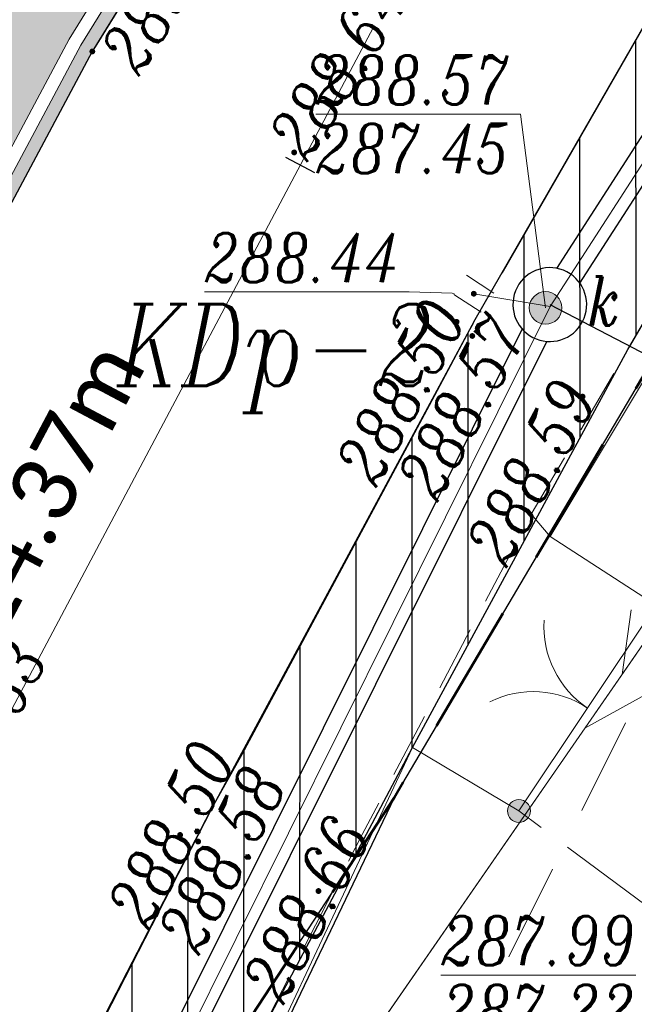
# Model space of a CAD drawing. Header units: metres. Extents: x -1 to 7476305, y 0 to 5497191.
# Tile 88 of 115: x 7475241 to 7475251, y 5497018 to 5497034. Entities that reach past the tile are written whole.
import ezdxf
from ezdxf.enums import TextEntityAlignment as Align

# ---------------------------------------------------------------- set-up
doc = ezdxf.new("R2010")
doc.units = ezdxf.units.M
for name, pattern in [('420-500', [1.5, 1, -0.5]), ('ACAD_ISO04W100', [30, 24, -3, 0, -3]), ('EGBO02-500', [2.5, 1.5, -1]), ('KTCR02-500', [1.5, 1, -0.5]), ('KTJZ01-500', [2, 1.5, -0.5])]:
    doc.linetypes.add(name, pattern=pattern)
for name, color, linetype in [('C-DROGI-KORYTARZE', 7, 'Continuous'), ('C-DROGI-PRZEKROJE', 7, 'Continuous'), ('C-DROGI-SYTUACJA', 7, 'Continuous'), ('C-DROGI-SYTUACJA-ETYKIETY', 7, 'Continuous'), ('C-SIECI-RURY', 150, 'Continuous'), ('C-SIECI-STRUKTURY', 150, 'Continuous'), ('C-SIECI-STRUKTURY-ETYKIETY', 154, 'Continuous'), ('D_chodnik do przełożenia', 3, 'Continuous'), ('D_Granice pasa drogowego', 30, '420-500'), ('D_Skarpa przy palisadach', 7, 'Continuous')]:
    doc.layers.add(name, color=color, linetype=linetype)
doc.layers.add('D_opis', color=7, linetype='Continuous', lineweight=18, plot=False)
for name, color, linetype, lineweight, true_color in [('EGBD03', 7, 'Continuous', 5, 0x0a0909), ('EGBD03_11', 7, 'Continuous', 5, 0x0a0909), ('EGBO02', 7, 'Continuous', 5, 0x0a0909), ('KTCR02', 7, 'Continuous', 5, 0x0a0909), ('KTJZ01', 7, 'Continuous', 5, 0x0a0909), ('KTKR01', 7, 'Continuous', 5, 0x0a0909), ('KTOK05_01', 7, 'Continuous', 5, 0x0a0909), ('RTPW01', 7, 'Continuous', 5, 0x0a0909), ('RTPW02', 7, 'Continuous', 5, 0x0a0909), ('suepnn', 7, 'Continuous', 5, 0x0a0909), ('SUPK_01', 7, 'Continuous', 5, 0x0a0909), ('sutp', 7, 'Continuous', 5, 0x0a0909), ('SUUS05', 7, 'Continuous', 5, 0x0a0909), ('SUUS15_05_K', 7, 'Continuous', 5, 0x0a0909), ('SZOPO_905', 7, 'Continuous', 5, 0x0a0909)]:
    doc.layers.add(name, color=color, linetype=linetype, lineweight=lineweight, true_color=true_color)
doc.styles.add('! rom po 1.8mm', font='calibri.ttf', dxfattribs={"height": 0.9})
doc.styles.add('KAMIL', font='calibri.ttf', dxfattribs={"height": 0.75})
doc.styles.add('Style-ITALIC_1250', font='ITALIC_1250.shx')
doc.linetypes.add('KTOK05_01-500', pattern='A,3.75,[13,dgnlstyle-rozp_2015.shx,S=0.002778,R=0,X=0,Y=0],3.75', length=7.5)
doc.dimstyles.new('! 500', dxfattribs={"dimscale": 5, "dimtxt": 0.9, "dimasz": 0.18, "dimexe": 0.08, "dimexo": 0.04, "dimgap": 0.07, "dimtad": 1, "dimzin": 1, "dimtxsty": '! rom po 1.8mm', "dimcen": 0.09, "dimclrd": 256, "dimclre": 256, "dimclrt": 256, "dimazin": 1, "dimtfac": 1, "dimtix": 1, "dimtmove": 1, "dimatfit": 1, "dimfxl": 0.2, "dimlwd": -1, "dimlwe": -1, "dimarcsym": 0})

# ---------------------------------------------------------------- blocks, each defined once
blk = doc.blocks.new('*D107')
at = {"layer": 'D_Skarpa przy palisadach', "transparency": 16777216}
for p, q in [((7475261.652, 5497064.493), (7475239.628, 5497077.798)), ((7475202.219, 5497015.798), (7475239.616, 5497077.7)), ((7475224.163, 5497002.436), (7475202.139, 5497015.741))]:
    blk.add_line(p, q, dxfattribs=at)
at = {"layer": 'D_Skarpa przy palisadach', "lineweight": 30, "transparency": 16777216}
for points in [[(7475239.603, 5497077.708), (7475239.629, 5497077.692), (7475239.662, 5497077.777)], [(7475202.207, 5497015.805), (7475202.232, 5497015.79), (7475202.173, 5497015.721)]]:
    blk.add_solid(points, dxfattribs=at)
at = {"layer": 'Defpoints', "color": 0, "lineweight": 30, "transparency": 16777216}
for p in [(7475239.662, 5497077.777), (7475261.669, 5497064.482), (7475224.18, 5497002.426)]:
    blk.add_point(p, dxfattribs=at)
at = {"layer": 'D_Skarpa przy palisadach', "lineweight": 30, "transparency": 16777216, "insert": (7475219.717, 5497047.474), "char_height": 0.9, "attachment_point": 5, "rotation": 58.8631, "style": '! rom po 1.8mm'}
blk.add_mtext('Miejsce do wymijania sie osób ze szczególnymi potrzebami\\Pdł. 72,50m', dxfattribs=at)
blk = doc.blocks.new('*D131')
at = {"layer": 'D_opis', "transparency": 16777216}
for p, q in [((7475285.085, 5497071.614), (7475313.148, 5497052.057)), ((7475313.064, 5497052.006), (7475266.284, 5496984.879)), ((7475238.202, 5497004.339), (7475266.265, 5496984.782))]:
    blk.add_line(p, q, dxfattribs=at)
at = {"layer": 'D_opis', "lineweight": 30, "transparency": 16777216}
for points in [[(7475313.051, 5497052.014), (7475313.076, 5497051.997), (7475313.115, 5497052.08)], [(7475266.271, 5496984.888), (7475266.296, 5496984.87), (7475266.232, 5496984.805)]]:
    blk.add_solid(points, dxfattribs=at)
at = {"layer": 'Defpoints', "color": 0, "lineweight": 30, "transparency": 16777216}
for p in [(7475285.068, 5497071.625), (7475238.185, 5497004.351), (7475266.232, 5496984.805)]:
    blk.add_point(p, dxfattribs=at)
at = {"layer": 'D_opis', "lineweight": 30, "transparency": 16777216, "insert": (7475288.525, 5497019.243), "char_height": 0.9, "attachment_point": 5, "rotation": 55.1278, "style": '! rom po 1.8mm'}
blk.add_mtext('istn. chodnik do odtworzenia\\Pdł. 82,00m', dxfattribs=at)
blk = doc.blocks.new('SUUS15_05_K')
at = {"layer": 'SUUS15_05_K', "linetype": 'Continuous', "lineweight": 13, "true_color": 0x7a7a7a}
h = blk.add_hatch(color=8, dxfattribs=at)
edge = h.paths.add_edge_path()
edge.add_arc((0, 0), 0.25, 0, 360)
at = {"layer": 'SUUS15_05_K', "color": 36, "linetype": 'Continuous', "lineweight": 13, "true_color": 0x803300}
blk.add_circle((0, 0), 0.25, dxfattribs=at)
blk = doc.blocks.new('905')
at = {"layer": 'SZOPO_905', "color": 18, "linetype": 'Continuous', "lineweight": 13, "true_color": 0x0a0909}
for centre, start, end in [((-1.5, 0), 0, 60), ((1.5, 0), 120, 180)]:
    blk.add_arc(centre, 1.5, start, end, dxfattribs=at)
blk = doc.blocks.new('RTPW02')
at = {"layer": 'RTPW02', "linetype": 'Continuous', "lineweight": 13, "true_color": 0x0a0909}
h = blk.add_hatch(color=18, dxfattribs=at)
edge = h.paths.add_edge_path()
edge.add_arc((0, 0), 0.045, 0, 360)
blk = doc.blocks.new('MDCP_klauzula')
at = {"layer": 'KTOK05_01', "linetype": 'Continuous', "lineweight": 18}
h = blk.add_hatch(color=252, dxfattribs=at)
edge = h.paths.add_edge_path()
edge.add_arc((7475249.07, 5497021.42), 0.175, 0, 360)
at = {"layer": 'EGBD03', "color": 96, "linetype": 'Continuous', "lineweight": 30, "flags": 128}
blk.add_lwpolyline([(7475247.158, 5497021.622), (7475243.718, 5497014.441), (7475235.81, 5496998.61), (7475234.774, 5496999.181)], dxfattribs=at)
at = {"layer": 'KTJZ01', "color": 252, "linetype": 'KTJZ01-500', "lineweight": 18}
for p, q in [((7475249.26, 5497025.96), (7475249.55, 5497025.62)), ((7475254.23, 5497017.59), (7475249.07, 5497021.42))]:
    blk.add_line(p, q, dxfattribs=at)
at = {"layer": 'KTJZ01', "color": 252, "linetype": 'KTJZ01-500', "lineweight": 18, "flags": 128}
blk.add_lwpolyline([(7474940.948, 5496678.227), (7474942.744, 5496679.768), (7474947.468, 5496684.472), (7474951.738, 5496688.783), (7474958.027, 5496695.193), (7474962.097, 5496699.235), (7474965.673, 5496702.794), (7474969.754, 5496707.034), (7474981.843, 5496719.552), (7474986.871, 5496724.456), (7474990.284, 5496728.016), (7474993.046, 5496730.57), (7474995.803, 5496733.399), (7474999.755, 5496737.308), (7475005.043, 5496742.399), (7475009.082, 5496746.263), (7475016.386, 5496752.922), (7475018.661, 5496754.834), (7475020.089, 5496756.127), (7475022.831, 5496758.571), (7475025.815, 5496761.182), (7475031.927, 5496766.616), (7475037.923, 5496771.877), (7475045.276, 5496778.075), (7475048.776, 5496780.871), (7475053.275, 5496784.409), (7475057.865, 5496787.982), (7475065.68, 5496793.821), (7475071.675, 5496798.251), (7475080.197, 5496804.617), (7475085.951, 5496808.863), (7475092.068, 5496813.415), (7475094.463, 5496815.318), (7475099.029, 5496818.877), (7475104.515, 5496823.229), (7475105.014, 5496823.868), (7475110.261, 5496828.106), (7475116.671, 5496833.487), (7475121.299, 5496837.758), (7475127.388, 5496843.57), (7475133.626, 5496849.85), (7475138.23, 5496854.845), (7475143.855, 5496861.074), (7475148.205, 5496866.026), (7475154.747, 5496873.863), (7475160.368, 5496880.935), (7475164.02, 5496885.897), (7475167.465, 5496890.774), (7475169.395, 5496893.556), (7475177.645, 5496905.781), (7475183.716, 5496915.79), (7475187.356, 5496922.37), (7475191.312, 5496929.431), (7475194.505, 5496935.684), (7475198.366, 5496943.242), (7475201.584, 5496949.716), (7475204.91, 5496956.567), (7475209.898, 5496967.043), (7475214.268, 5496976.102), (7475219.085, 5496986.161), (7475221.068, 5496990.37), (7475223.563, 5496995.716), (7475227.167, 5497003.081), (7475229.52, 5497008.043), (7475233.202, 5497015.17), (7475236.644, 5497022.005), (7475242.538, 5497033.041), (7475245.538, 5497037.898), (7475247.914, 5497042.007), (7475248.707, 5497043.191), (7475252.159, 5497048.588), (7475253.518, 5497050.557), (7475256.496, 5497054.779), (7475262.407, 5497062.145), (7475264.477, 5497064.71), (7475272.511, 5497072.714), (7475276.959, 5497077.087), (7475283.019, 5497082.422), (7475288.616, 5497087.275), (7475294.096, 5497092.097)], dxfattribs=at)
at = {"layer": 'KTOK05_01', "color": 252, "linetype": 'Continuous', "lineweight": 18}
blk.add_line((7475249.07, 5497021.42), (7475251.17, 5497024.57), dxfattribs=at)
at = {"layer": 'KTOK05_01', "color": 252, "linetype": 'KTOK05_01-500', "lineweight": 18, "flags": 128}
for points in [[(7475256.892, 5497036.909), (7475253.58, 5497032.34), (7475249.55, 5497025.62), (7475251.17, 5497024.57)], [(7475249.07, 5497021.42), (7475247.44, 5497022.39), (7475242.89, 5497012.72)]]:
    blk.add_lwpolyline(points, dxfattribs=at)
at = {"layer": 'KTOK05_01', "color": 252, "linetype": 'Continuous', "lineweight": 18}
blk.add_circle((7475249.07, 5497021.42), 0.175, dxfattribs=at)
at = {"layer": 'sutp', "color": 30, "linetype": 'Continuous', "lineweight": 13, "true_color": 0xff9100}
for p, q in [((7475250.649, 5497023.51), (7475250.79, 5497024.5)), ((7475250.08, 5497022.688), (7475250.956, 5497023.169))]:
    blk.add_line(p, q, dxfattribs=at)
at = {"layer": 'SUUS05', "color": 252, "linetype": 'Continuous', "lineweight": 18, "flags": 128}
blk.add_lwpolyline([(7475248.379, 5497029.334), (7475247.39, 5497029.361), (7475247.24, 5497029.361)], dxfattribs=at)
at = {"layer": 'SUUS15_05_K', "color": 252, "linetype": 'Continuous', "lineweight": 18, "flags": 128}
blk.add_lwpolyline([(7475249.478, 5497029.117), (7475249.094, 5497032.081), (7475248.944, 5497032.081)], dxfattribs=at)
at = {"layer": 'RTPW02', "color": 252, "linetype": 'Continuous', "lineweight": 18}
for p in [(7475242.538, 5497033.041), (7475245.629, 5497031.496), (7475250.045, 5497027.76), (7475243.882, 5497021.053), (7475244.158, 5497020.952), (7475246.001, 5497020.195)]:
    blk.add_blockref('RTPW02', p, dxfattribs=at)
at = {"layer": 'SUUS15_05_K', "color": 252, "linetype": 'Continuous', "lineweight": 18}
blk.add_blockref('SUUS15_05_K', (7475249.478, 5497029.117), dxfattribs=at)
at = {"layer": 'SZOPO_905', "color": 252, "linetype": 'Continuous', "lineweight": 18, "rotation": 56.30993248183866}
blk.add_blockref('905', (7475250.12, 5497022.995), dxfattribs=at)
at = {"layer": 'EGBD03_11', "color": 252, "linetype": 'Continuous', "lineweight": 18, "style": 'Style-ITALIC_1250', "width": 0.8}
blk.add_text('KDp-2', height=1.25, dxfattribs=at).set_placement((7475242.915, 5497027.926))
at = {"layer": 'RTPW02', "color": 252, "linetype": 'Continuous', "lineweight": 18, "style": 'Style-ITALIC_1250', "width": 0.8}
for s, rotation, p in [('288.79', 57.6142, (7475243.248, 5497032.641)), ('288.64', 57.6142, (7475245.822, 5497031.331)), ('288.57', 61.7441, (7475247.823, 5497026.127)), ('288.59', 61.7441, (7475248.879, 5497025.121)), ('288.63', 62.6301, (7475240.505, 5497021.127)), ('288.50', 62.6301, (7475243.395, 5497019.584)), ('288.58', 62.6301, (7475244.168, 5497019.193)), ('288.66', 62.6301, (7475245.464, 5497018.437))]:
    blk.add_text(s, height=0.75, rotation=rotation, dxfattribs=at).set_placement(p)
at = {"layer": 'SUUS05', "color": 252, "linetype": 'Continuous', "lineweight": 18, "style": 'Style-ITALIC_1250', "width": 0.8}
blk.add_text('%%u288.44%%U', height=0.75, dxfattribs=at).set_placement((7475247.24, 5497029.511), align=Align.RIGHT)
at = {"layer": 'SUUS15_05_K', "color": 36, "linetype": 'Continuous', "lineweight": 13, "true_color": 0x803300, "style": 'Style-ITALIC_1250', "width": 0.8}
for s, p in [('%%u288.57%%U', (7475248.944, 5497032.231)), ('%%u287.99%%U', (7475250.858, 5497019.059))]:
    blk.add_text(s, height=0.75, dxfattribs=at).set_placement(p, align=Align.RIGHT)
for s, p in [('%%o287.45%%O', (7475248.944, 5497031.931)), ('%%o287.22%%O', (7475250.858, 5497018.759))]:
    blk.add_text(s, height=0.75, dxfattribs=at).set_placement(p, align=Align.TOP_RIGHT)
blk.add_text('k', height=0.75, dxfattribs=at).set_placement((7475250.119, 5497028.847))
at = {"color": 252, "linetype": 'Continuous', "lineweight": 13}
blk.add_wipeout([(7475248.317, 5497028.778), (7475248.861, 5497029.617), (7475248.441, 5497029.89), (7475247.897, 5497029.051)], dxfattribs=at).dxf.layer = 'SUUS05'
at = {"layer": 'EGBD03', "color": 96, "linetype": 'Continuous', "lineweight": 30, "flags": 128}
blk.add_lwpolyline([(7475224.229, 5496974.661), (7475234.774, 5496999.181), (7475244.883, 5497018.143), (7475247.158, 5497021.622), (7475253.509, 5497032.362), (7475263.655, 5497046.357), (7475275.03, 5497059.7), (7475278.404, 5497063.267), (7475280.249, 5497065.127), (7475283.737, 5497068.192)], dxfattribs=at)
at = {"layer": 'EGBO02', "color": 252, "linetype": 'EGBO02-500', "lineweight": 18, "flags": 128}
blk.add_lwpolyline([(7475310.722, 5497088.786), (7475293.365, 5497073.57), (7475280.887, 5497061.635), (7475269.087, 5497050.145), (7475260.656, 5497040.742), (7475252.665, 5497026.697), (7475247.491, 5497016.342), (7475242.529, 5497005.703), (7475231.803, 5496984.157), (7475223.059, 5496966.836), (7475208.823, 5496940.062), (7475188.311, 5496901.265), (7475181.318, 5496888.389), (7475171.576, 5496875.579), (7475162.425, 5496863.399)], dxfattribs=at)
at = {"layer": 'KTCR02', "color": 252, "linetype": 'KTCR02-500', "lineweight": 18, "flags": 128}
blk.add_lwpolyline([(7475318.09, 5497102.78), (7475319.59, 5497101.07), (7475316.43, 5497098.44), (7475313, 5497095.57), (7475302.42, 5497086.74), (7475292.62, 5497078.32), (7475284.25, 5497070.97), (7475282.24, 5497069.06), (7475278.27, 5497065.23), (7475276.37, 5497063.29), (7475271.56, 5497058.19), (7475266.97, 5497052.93), (7475261.4, 5497045.58), (7475256.95, 5497038.97), (7475254.55, 5497035.06), (7475250.74, 5497028.48), (7475249.26, 5497025.96), (7475246.67, 5497021.06), (7475242.67, 5497013.29), (7475239.43, 5497006.85), (7475237.53, 5497003), (7475227.8, 5496982.89)], dxfattribs=at)
at = {"layer": 'KTKR01', "color": 252, "linetype": 'Continuous', "lineweight": 18, "flags": 128}
blk.add_lwpolyline([(7475212.28, 5496955.66), (7475218.78, 5496969.22), (7475219.24, 5496970.13), (7475226.16, 5496984.53), (7475235.46, 5497003.82), (7475237.52, 5497008.04), (7475240.69, 5497014.3), (7475241.14, 5497015.22), (7475244.36, 5497021.44), (7475244.83, 5497022.29), (7475247.7, 5497027.63), (7475248.4, 5497028.94), (7475252.58, 5497036.21)], dxfattribs=at)
at = {"layer": 'suepnn', "color": 1, "linetype": 'Continuous', "lineweight": 13, "true_color": 0xfa0000, "flags": 128}
blk.add_lwpolyline([(7475213.493, 5497043.011), (7475228.438, 5497032.611), (7475243.96, 5497013.85), (7475263.16, 5497041.58), (7475279.69, 5497059.683)], dxfattribs=at)
at = {"layer": 'SUPK_01', "color": 36, "linetype": 'Continuous', "lineweight": 13, "true_color": 0x803300, "flags": 128}
for points in [[(7475262.66, 5497049.42), (7475249.55, 5497029.14), (7475248.379, 5497029.334)], [(7475249.55, 5497029.14), (7475236.72, 5497003.35), (7475235.258, 5497003.918)]]:
    blk.add_lwpolyline(points, dxfattribs=at)
at = {"layer": 'sutp', "color": 30, "linetype": 'Continuous', "lineweight": 13, "true_color": 0xff9100}
blk.add_line((7475243.96, 5497013.85), (7475263.16, 5497041.58), dxfattribs=at)
at = {"layer": 'SUUS05', "color": 252, "linetype": 'Continuous', "lineweight": 13}
for p, q in [((7475248.265, 5497029.617), (7475248.684, 5497029.345)), ((7475248.493, 5497029.051), (7475248.074, 5497029.323))]:
    blk.add_line(p, q, dxfattribs=at)
at = {"layer": 'RTPW02', "color": 252, "linetype": 'Continuous', "lineweight": 18}
for p in [(7475248.379, 5497029.334), (7475248.116, 5497028.904), (7475248.356, 5497028.688)]:
    blk.add_blockref('RTPW02', p, dxfattribs=at)
at = {"layer": 'RTPW02', "color": 252, "linetype": 'Continuous', "lineweight": 18, "style": 'Style-ITALIC_1250', "width": 0.8}
blk.add_text('288.50', height=0.75, rotation=61.7441, dxfattribs=at).set_placement((7475246.884, 5497026.352))
blk = doc.blocks.new('AeccTickLine')
at = {"color": 0, "linetype": 'ByBlock', "lineweight": -2}
blk.add_line((0, 1), (0, -1), dxfattribs=at)

msp = doc.modelspace()

# ---------------------------------------------------------------- hatches: boundary and pattern name
at = {"layer": 'D_chodnik do przełożenia', "lineweight": 30}
h = msp.add_hatch(dxfattribs=at)
h.set_pattern_fill('ANSI31', color=3, scale=0.27, angle=45)
h.paths.add_polyline_path([(7475265.36, 5497054.54), (7475264.22, 5497053.018), (7475259.57, 5497046.81), (7475255.06, 5497040.12), (7475252.58, 5497036.21), (7475248.314, 5497028.78), (7475244.36, 5497021.44), (7475240.69, 5497014.3), (7475237.52, 5497008.04), (7475236.215, 5497005.367), (7475238.213, 5497004.404), (7475241.05, 5497010.07), (7475244.67, 5497017.175), (7475247.44, 5497022.39), (7475250.74, 5497028.48), (7475255.75, 5497037.015), (7475259.702, 5497043.057), (7475261.4, 5497045.58), (7475266.97, 5497052.93), (7475271.56, 5497058.19), (7475278.27, 5497065.23), (7475283.245, 5497070.015), (7475284.274, 5497070.994), (7475285.039, 5497071.671), (7475283.49, 5497073.209), (7475281.29, 5497071.24), (7475274.82, 5497064.93), (7475270, 5497059.8)])

# ---------------------------------------------------------------- linework, layer by layer
at = {"layer": 'D_chodnik do przełożenia', "lineweight": 30, "flags": 128}
msp.add_lwpolyline([(7475252.58, 5497036.21), (7475248.314, 5497028.78), (7475244.36, 5497021.44), (7475240.69, 5497014.3), (7475237.52, 5497008.04), (7475236.215, 5497005.367), (7475238.213, 5497004.404), (7475241.05, 5497010.07), (7475244.67, 5497017.175), (7475247.44, 5497022.39), (7475250.74, 5497028.48), (7475255.75, 5497037.015)], dxfattribs=at)
at = {"layer": 'D_Granice pasa drogowego', "lineweight": 50, "ltscale": 2, "flags": 128}
msp.add_lwpolyline([(7474871.194, 5496602.021), (7474875.844, 5496605.985), (7474886.51, 5496614.328), (7474893.187, 5496619.551), (7474906.364, 5496629.859), (7474908.002, 5496630.38), (7474914.804, 5496638.74), (7474928.905, 5496651.777), (7474946.406, 5496669.552), (7474957.321, 5496680.639), (7474994.148, 5496718.045), (7475014.642, 5496738.841), (7475028.014, 5496750.844), (7475033.755, 5496755.998), (7475037.841, 5496759.479), (7475046.672, 5496767.002), (7475050.423, 5496770.198), (7475056.626, 5496775.2), (7475065.197, 5496781.478), (7475069.506, 5496784.668), (7475083.953, 5496795.64), (7475091.313, 5496801.229), (7475097.69, 5496806.073), (7475103.398, 5496810.407), (7475110.576, 5496816.081), (7475114.68, 5496819.326), (7475120.064, 5496824.042), (7475130.991, 5496833.37), (7475144.36, 5496846.35), (7475159.914, 5496864.742), (7475165.321, 5496871.433), (7475168.549, 5496875.377), (7475175.09, 5496884.328), (7475189.457, 5496903.989), (7475193.179, 5496911.075), (7475198.108, 5496920.456), (7475202.904, 5496929.586), (7475209.984, 5496944.676), (7475224.229, 5496974.661), (7475228.871, 5496985.456), (7475234.774, 5496999.181), (7475235.211, 5497000), (7475244.883, 5497018.143), (7475247.158, 5497021.622), (7475253.509, 5497032.362), (7475263.655, 5497046.357), (7475275.03, 5497059.7), (7475278.404, 5497063.267), (7475280.249, 5497065.127), (7475283.737, 5497068.192), (7475289.77, 5497074.68), (7475292.049, 5497076.649), (7475298.288, 5497082.039), (7475318.081, 5497097.784), (7475318.6, 5497101.12), (7475308.342, 5497109.277), (7475299.764, 5497105.915), (7475300.031, 5497102.685), (7475290.434, 5497094.878), (7475285.765, 5497091.08), (7475277.631, 5497083.259), (7475263.588, 5497069.572), (7475259.571, 5497065.54), (7475255.16, 5497060.7), (7475248.447, 5497051.193), (7475241.071, 5497040.575), (7475236.851, 5497034.5), (7475232.87, 5497026.192), (7475228.603, 5497017.286), (7475222.129, 5497003.773), (7475221.6, 5497002.67), (7475223.058, 5497002.07), (7475222.491, 5496999.056), (7475222.104, 5496998.239), (7475217.488, 5496988.479), (7475214.662, 5496982.503), (7475211.997, 5496976.871), (7475210.402, 5496973.497), (7475207.108, 5496966.534), (7475200.594, 5496952.761), (7475195.041, 5496942.357), (7475186.706, 5496926.741), (7475181.863, 5496917.665), (7475180.812, 5496915.697), (7475174.258, 5496906.159), (7475161.354, 5496887.311), (7475156.287, 5496881.059), (7475137.148, 5496857.357), (7475129.378, 5496848.794), (7475126.377, 5496845.473), (7475122.357, 5496841.906), (7475113.346, 5496833.897), (7475108.201, 5496829.327), (7475103.572, 5496825.562), (7475101.251, 5496823.675), (7475097.151, 5496820.343), (7475092.412, 5496817.061), (7475083.189, 5496810.712), (7475063.35, 5496796.429), (7475055.25, 5496790.597), (7475035.25, 5496773.04), (7475032.26, 5496770.67), (7475010.572, 5496750.962), (7475002.025, 5496743.149), (7474993.311, 5496735.182), (7474991.33, 5496733.29), (7474987.11, 5496729.262), (7474981.728, 5496724.125), (7474978.688, 5496721.224), (7474975.041, 5496717.744), (7474967.615, 5496710.352), (7474955.357, 5496698.026), (7474948.808, 5496691.442), (7474943.173, 5496685.776), (7474941.426, 5496684.019), (7474940.056, 5496682.642), (7474939.655, 5496682.287), (7474931.483, 5496675.053), (7474923.147, 5496667.674), (7474919.881, 5496664.783), (7474908.976, 5496655.13), (7474905.9, 5496652.407), (7474901.86, 5496653.48)], dxfattribs=at)

# ---------------------------------------------------------------- dimensions: what is measured, and where the dimension line sits
at = {"layer": 'D_opis', "lineweight": 30}
dim = msp.add_aligned_dim(p1=(7475285.068, 5497071.625), p2=(7475238.185, 5497004.351), distance=34.186, text='istn. chodnik do odtworzenia\\Pdł. <>m', dimstyle='! 500', override={"dimscale": 0.5}, dxfattribs=at)
dim.commit()
dim.dimension.update_dxf_attribs({"geometry": '*D131', "text_midpoint": (7475288.525, 5497019.243)})
at = {"layer": 'D_Skarpa przy palisadach', "color": 18, "lineweight": 30, "true_color": 0x000000}
dim = msp.add_aligned_dim(p1=(7475224.18, 5497002.426), p2=(7475261.669, 5497064.482), distance=25.711, text='Miejsce do wymijania sie osób ze szczególnymi potrzebami\\Pdł. <>m', dimstyle='! 500', override={"dimscale": 0.5}, dxfattribs=at)
dim.commit()
dim.dimension.update_dxf_attribs({"geometry": '*D107', "text_midpoint": (7475219.717, 5497047.474)})

# ---------------------------------------------------------------- next in the draw order: block references
at = {"layer": 'RTPW01', "color": 18, "lineweight": 30, "true_color": 0x000000}
msp.add_blockref('MDCP_klauzula', (0, 0), dxfattribs=at)

# ---------------------------------------------------------------- next in the draw order: hatches: boundary and pattern name
at = {"layer": 'C-DROGI-KORYTARZE', "linetype": 'Continuous', "lineweight": -3, "true_color": 0xfeeab9}
msp.add_hatch(color=254, dxfattribs=at).paths.add_polyline_path([(7475266.288, 5497067.079), (7475264.195, 5497064.993), (7475264.179, 5497064.977), (7475262.381, 5497062.75), (7475262.361, 5497062.725), (7475262.103, 5497062.405), (7475262.085, 5497062.383), (7475261.054, 5497061.098), (7475261.05, 5497061.093), (7475260.448, 5497060.343), (7475260.443, 5497060.336), (7475256.208, 5497055.059), (7475256.174, 5497055.017), (7475253.225, 5497050.836), (7475253.187, 5497050.782), (7475251.859, 5497048.857), (7475251.824, 5497048.807), (7475251.556, 5497048.387), (7475251.535, 5497048.355), (7475248.403, 5497043.456), (7475248.371, 5497043.409), (7475247.588, 5497042.239), (7475247.578, 5497042.225), (7475247.481, 5497042.056), (7475247.46, 5497042.019), (7475245.202, 5497038.116), (7475245.194, 5497038.102), (7475245.115, 5497037.964), (7475245.11, 5497037.956), (7475242.252, 5497033.337), (7475242.185, 5497033.229), (7475236.314, 5497022.236), (7475236.291, 5497022.193), (7475235.164, 5497019.955), (7475235.151, 5497019.93), (7475233.318, 5497016.289), (7475233.305, 5497016.264), (7475232.894, 5497015.445), (7475232.842, 5497015.344), (7475229.431, 5497008.741), (7475229.374, 5497008.632), (7475229.202, 5497008.299), (7475229.16, 5497008.217), (7475227.593, 5497004.913), (7475227.592, 5497004.911), (7475227.59, 5497004.906), (7475227.461, 5497004.635), (7475227.264, 5497004.219), (7475227.255, 5497004.199), (7475225.64, 5497004.978), (7475225.65, 5497004.998), (7475225.85, 5497005.413), (7475225.981, 5497005.682), (7475225.984, 5497005.686), (7475225.986, 5497005.689), (7475227.552, 5497008.992), (7475227.591, 5497009.076), (7475227.763, 5497009.409), (7475227.82, 5497009.518), (7475231.232, 5497016.12), (7475231.283, 5497016.222), (7475231.726, 5497017.102), (7475231.739, 5497017.127), (7475233.572, 5497020.768), (7475233.585, 5497020.793), (7475234.712, 5497023.031), (7475234.734, 5497023.075), (7475240.605, 5497034.067), (7475240.665, 5497034.18), (7475243.605, 5497038.932), (7475243.61, 5497038.94), (7475243.69, 5497039.078), (7475243.698, 5497039.092), (7475245.955, 5497042.996), (7475245.976, 5497043.032), (7475246.074, 5497043.201), (7475246.082, 5497043.216), (7475246.867, 5497044.385), (7475246.898, 5497044.433), (7475250.031, 5497049.331), (7475250.051, 5497049.363), (7475250.324, 5497049.789), (7475250.357, 5497049.841), (7475251.703, 5497051.792), (7475251.741, 5497051.847), (7475254.73, 5497056.084), (7475254.761, 5497056.128), (7475259.053, 5497061.476), (7475259.058, 5497061.483), (7475259.669, 5497062.244), (7475259.672, 5497062.249), (7475260.717, 5497063.551), (7475260.735, 5497063.573), (7475260.997, 5497063.897), (7475261.017, 5497063.922), (7475262.839, 5497066.18), (7475262.853, 5497066.197), (7475264.975, 5497068.311), (7475266.288, 5497067.079)], flags=0)
at = {"layer": 'C-DROGI-PRZEKROJE', "linetype": 'Continuous', "lineweight": -3}
msp.add_hatch(color=5, dxfattribs=at).paths.add_polyline_path([(7475266.58, 5497066.805), (7475264.492, 5497064.725), (7475264.477, 5497064.71), (7475262.685, 5497062.489), (7475262.664, 5497062.464), (7475262.407, 5497062.145), (7475262.389, 5497062.123), (7475261.361, 5497060.842), (7475261.358, 5497060.838), (7475260.757, 5497060.089), (7475260.752, 5497060.082), (7475256.53, 5497054.821), (7475256.496, 5497054.779), (7475253.556, 5497050.611), (7475253.518, 5497050.557), (7475252.194, 5497048.638), (7475252.159, 5497048.588), (7475251.891, 5497048.169), (7475251.871, 5497048.137), (7475248.739, 5497043.239), (7475248.707, 5497043.191), (7475247.923, 5497042.021), (7475247.914, 5497042.007), (7475247.817, 5497041.838), (7475247.795, 5497041.802), (7475245.538, 5497037.898), (7475245.53, 5497037.884), (7475245.45, 5497037.746), (7475245.445, 5497037.738), (7475242.605, 5497033.15), (7475242.538, 5497033.041), (7475236.667, 5497022.049), (7475236.644, 5497022.005), (7475235.517, 5497019.767), (7475235.504, 5497019.742), (7475233.671, 5497016.102), (7475233.659, 5497016.077), (7475233.254, 5497015.271), (7475233.202, 5497015.17), (7475229.791, 5497008.568), (7475229.734, 5497008.458), (7475229.563, 5497008.125), (7475229.52, 5497008.043), (7475227.953, 5497004.739), (7475227.952, 5497004.737), (7475227.95, 5497004.732), (7475227.822, 5497004.462), (7475227.624, 5497004.045), (7475227.615, 5497004.026), (7475227.434, 5497004.113), (7475227.444, 5497004.132), (7475227.641, 5497004.549), (7475227.77, 5497004.819), (7475227.772, 5497004.824), (7475227.773, 5497004.827), (7475229.339, 5497008.13), (7475229.382, 5497008.212), (7475229.554, 5497008.545), (7475229.61, 5497008.655), (7475233.021, 5497015.257), (7475233.074, 5497015.358), (7475233.482, 5497016.171), (7475233.494, 5497016.196), (7475235.327, 5497019.836), (7475235.34, 5497019.861), (7475236.467, 5497022.099), (7475236.49, 5497022.143), (7475242.361, 5497033.135), (7475242.428, 5497033.244), (7475245.277, 5497037.847), (7475245.282, 5497037.856), (7475245.362, 5497037.993), (7475245.37, 5497038.007), (7475247.627, 5497041.911), (7475247.648, 5497041.947), (7475247.746, 5497042.116), (7475247.755, 5497042.13), (7475248.539, 5497043.3), (7475248.571, 5497043.348), (7475251.703, 5497048.246), (7475251.723, 5497048.278), (7475251.991, 5497048.698), (7475252.026, 5497048.748), (7475253.352, 5497050.67), (7475253.39, 5497050.724), (7475256.335, 5497054.898), (7475256.368, 5497054.94), (7475260.597, 5497060.209), (7475260.602, 5497060.216), (7475261.204, 5497060.966), (7475261.207, 5497060.97), (7475262.237, 5497062.253), (7475262.255, 5497062.275), (7475262.512, 5497062.595), (7475262.533, 5497062.62), (7475264.328, 5497064.844), (7475264.343, 5497064.859), (7475266.434, 5497066.942), (7475266.58, 5497066.805)], flags=0)

# ---------------------------------------------------------------- next in the draw order: linework, layer by layer
at = {"layer": 'C-DROGI-PRZEKROJE', "color": 10, "linetype": 'Continuous', "lineweight": 15, "ltscale": 0.3}
for points in [[(7475245.11, 5497037.956, 288.921), (7475242.252, 5497033.337, 288.907), (7475242.185, 5497033.229, 288.906), (7475236.314, 5497022.236, 288.826), (7475236.291, 5497022.193, 288.826), (7475235.164, 5497019.955, 288.814), (7475235.151, 5497019.93, 288.814), (7475233.318, 5497016.289, 288.794), (7475233.305, 5497016.264, 288.794), (7475232.894, 5497015.445, 288.79), (7475232.842, 5497015.344, 288.789), (7475229.431, 5497008.741, 288.677), (7475229.374, 5497008.632, 288.692), (7475229.202, 5497008.299, 288.734), (7475229.16, 5497008.217, 288.744), (7475227.593, 5497004.913, 288.724), (7475227.592, 5497004.911, 288.724), (7475227.59, 5497004.906, 288.724), (7475227.461, 5497004.635, 288.722), (7475227.264, 5497004.219, 288.72), (7475227.255, 5497004.199, 288.72)], [(7475245.278, 5497037.847, 288.781), (7475242.429, 5497033.244, 288.767), (7475242.361, 5497033.135, 288.766), (7475236.491, 5497022.143, 288.686), (7475236.467, 5497022.099, 288.686), (7475235.34, 5497019.861, 288.674), (7475235.328, 5497019.836, 288.674), (7475233.495, 5497016.195, 288.654), (7475233.482, 5497016.17, 288.654), (7475233.074, 5497015.358, 288.65), (7475233.022, 5497015.257, 288.649), (7475229.611, 5497008.654, 288.537), (7475229.554, 5497008.545, 288.552), (7475229.382, 5497008.212, 288.594), (7475229.34, 5497008.13, 288.604), (7475227.773, 5497004.826, 288.584), (7475227.772, 5497004.824, 288.584), (7475227.77, 5497004.819, 288.584), (7475227.642, 5497004.549, 288.582), (7475227.444, 5497004.132, 288.58), (7475227.435, 5497004.113, 288.58)], [(7475245.445, 5497037.738, 288.801), (7475242.605, 5497033.15, 288.787), (7475242.538, 5497033.041, 288.786), (7475236.667, 5497022.049, 288.706), (7475236.644, 5497022.005, 288.706), (7475235.517, 5497019.767, 288.694), (7475235.504, 5497019.742, 288.694), (7475233.671, 5497016.102, 288.674), (7475233.659, 5497016.077, 288.674), (7475233.254, 5497015.271, 288.67), (7475233.202, 5497015.17, 288.669), (7475229.791, 5497008.568, 288.557), (7475229.734, 5497008.458, 288.572), (7475229.563, 5497008.125, 288.614), (7475229.52, 5497008.043, 288.624), (7475227.953, 5497004.739, 288.604), (7475227.952, 5497004.737, 288.604), (7475227.95, 5497004.732, 288.604), (7475227.822, 5497004.462, 288.602), (7475227.624, 5497004.045, 288.6), (7475227.615, 5497004.026, 288.6)]]:
    msp.add_polyline3d(points, dxfattribs=at)
at = {"layer": 'C-DROGI-PRZEKROJE', "color": 1, "linetype": 'Continuous', "lineweight": 15}
msp.add_polyline3d([(7475245.11, 5497037.956, 288.921), (7475242.252, 5497033.337, 288.907), (7475242.185, 5497033.229, 288.906), (7475236.314, 5497022.236, 288.826), (7475236.291, 5497022.193, 288.826), (7475235.164, 5497019.955, 288.814), (7475235.151, 5497019.93, 288.814), (7475233.318, 5497016.289, 288.794), (7475233.305, 5497016.264, 288.794), (7475232.894, 5497015.445, 288.79), (7475232.842, 5497015.344, 288.789), (7475229.431, 5497008.741, 288.677), (7475229.374, 5497008.632, 288.692), (7475229.202, 5497008.299, 288.734), (7475229.16, 5497008.217, 288.744), (7475227.593, 5497004.913, 288.724), (7475227.592, 5497004.911, 288.724), (7475227.59, 5497004.906, 288.724), (7475227.461, 5497004.635, 288.722), (7475227.264, 5497004.219, 288.72), (7475227.255, 5497004.199, 288.72)], dxfattribs=at)
at = {"layer": 'C-DROGI-PRZEKROJE', "color": 7, "linetype": 'Continuous', "lineweight": -3}
msp.add_polyline3d([(7475245.445, 5497037.738, 288.781), (7475242.605, 5497033.15, 288.767), (7475242.538, 5497033.041, 288.766), (7475236.667, 5497022.049, 288.686), (7475236.644, 5497022.005, 288.686), (7475235.517, 5497019.767, 288.674), (7475235.504, 5497019.742, 288.674), (7475233.671, 5497016.102, 288.654), (7475233.659, 5497016.077, 288.654), (7475233.254, 5497015.271, 288.65), (7475233.202, 5497015.17, 288.649), (7475229.791, 5497008.568, 288.537), (7475229.734, 5497008.458, 288.552), (7475229.563, 5497008.125, 288.594), (7475229.52, 5497008.043, 288.604), (7475227.953, 5497004.739, 288.584), (7475227.952, 5497004.737, 288.584), (7475227.95, 5497004.732, 288.584), (7475227.822, 5497004.462, 288.582), (7475227.624, 5497004.045, 288.58), (7475227.615, 5497004.026, 288.58)], dxfattribs=at)
at = {"layer": 'C-DROGI-SYTUACJA', "color": 1, "linetype": 'ACAD_ISO04W100', "lineweight": 15, "ltscale": 0.5, "flags": 128}
msp.add_lwpolyline([(7475254.845, 5497046.208), (7475248.193, 5497035.955), (7475236.767, 5497014.427), (7475204.581, 5496947.694), (7475194.212, 5496927.054), (7475192.33, 5496923.641)], dxfattribs=at)
at = {"layer": 'C-DROGI-SYTUACJA', "color": 7, "linetype": 'Continuous', "lineweight": 30}
msp.add_polyline3d([(7475212.28, 5496955.66, 288.755), (7475218.78, 5496969.22, 288.714), (7475219.24, 5496970.13, 288.714), (7475226.16, 5496984.53, 288.65), (7475235.46, 5497003.82, 288.534), (7475237.52, 5497008.04, 288.627), (7475240.69, 5497014.3, 288.559), (7475241.14, 5497015.22, 288.549), (7475244.36, 5497021.44, 288.564), (7475244.83, 5497022.29, 288.561), (7475247.7, 5497027.63, 288.539), (7475248.4, 5497028.94, 288.523), (7475252.58, 5497036.21, 288.506)], dxfattribs=at)
at = {"layer": 'C-SIECI-RURY', "color": 150, "linetype": 'Continuous', "lineweight": 30}
for p, q in [((7475249.652, 5497029.722), (7475262.127, 5497049.103)), ((7475250.003, 5497029.496), (7475262.479, 5497048.876)), ((7475237.888, 5497006.291), (7475249.122, 5497028.791)), ((7475238.262, 5497006.104), (7475249.496, 5497028.605))]:
    msp.add_line(p, q, dxfattribs=at)
at = {"layer": 'C-SIECI-STRUKTURY', "color": 150, "linetype": 'Continuous', "lineweight": 30}
for start, end in [(62.524, 242.524), (242.524, 62.524)]:
    msp.add_arc((7475249.543, 5497029.168), 0.565, start, end, dxfattribs=at)
at = {"layer": 'C-SIECI-STRUKTURY-ETYKIETY', "color": 154, "linetype": 'Continuous', "lineweight": -3}
msp.add_line((7475249.543, 5497029.168, 288.673), (7475267.287, 5497019.94, 288.673), dxfattribs=at)

# ---------------------------------------------------------------- next in the draw order: block references
at = {"layer": 'C-DROGI-SYTUACJA-ETYKIETY', "color": 7, "linetype": 'Continuous', "lineweight": 30, "xscale": 0.25, "yscale": 0.25, "zscale": 0.25, "rotation": 242.0433868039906}
msp.add_blockref('AeccTickLine', (7475245.723, 5497031.301), dxfattribs=at)

# ---------------------------------------------------------------- next in the draw order: texts
at = {"layer": 'C-DROGI-SYTUACJA-ETYKIETY', "color": 7, "linetype": 'Continuous', "lineweight": -3, "insert": (7475241.928, 5497025.484), "char_height": 1, "attachment_point": 8, "rotation": 62.0434, "style": 'KAMIL'}
msp.add_mtext('L=24.37m', dxfattribs=at)

doc.saveas('drawing.dxf')
